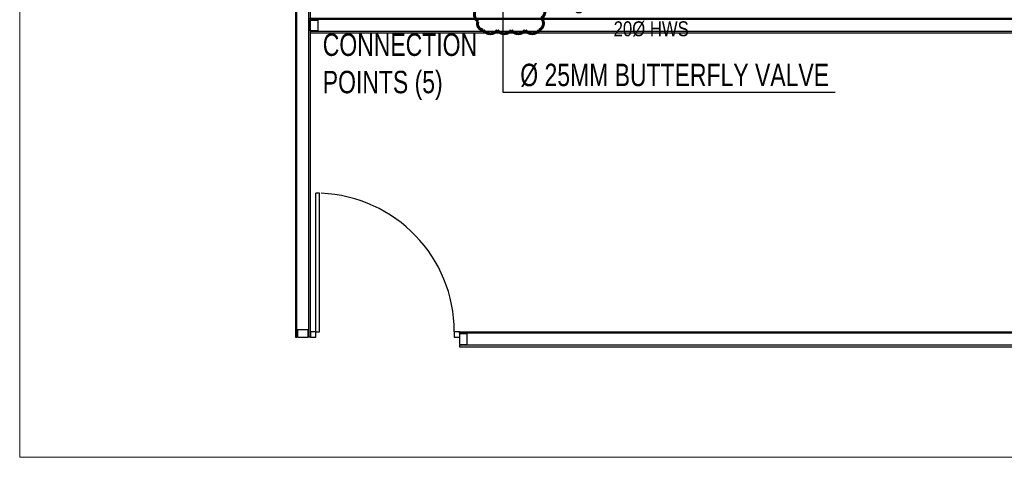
# Model space of a CAD drawing. Header units: millimetres. Extents: x 103872 to 294171, y 5570 to 32737.
# Tile 1 of 117: x 104967 to 111560, y 5570 to 8499. Entities that reach past the tile are written whole.
import ezdxf

# ---------------------------------------------------------------- set-up
doc = ezdxf.new("R2010")
doc.units = ezdxf.units.MM
doc.header["$LTSCALE"] = 2.5
doc.linetypes.add('CONTINOUS', pattern=[0])
for name, color, linetype, lineweight in [('00-ABM  HWS', 1, 'CONTINOUS', 0), ('00-ABM-PHE-DRAINAGE TEXT', 7, 'Continuous', 18), ('CKD Equipments', 252, 'Continuous', 0), ('Dimension', 40, 'Continuous', 0), ('P-S-TEXT', 7, 'Continuous', 15), ('WALL', 132, 'Continuous', 25)]:
    doc.layers.add(name, color=color, linetype=linetype, lineweight=lineweight)
doc.layers.add('PROPOSED D&W', color=150, linetype='Continuous')
doc.layers.add('PROPOSED PARTITION', color=4, linetype='Continuous')
doc.styles.add('arial', font='arialbd.ttf')
doc.styles.add('arial 0.80', font='arial.ttf', dxfattribs={"width": 0.8})
doc.styles.add('DPATEL', font='swisscl.ttf', dxfattribs={"height": 55})
doc.styles.get("Standard").update_dxf_attribs({"font": 'GOTHIC.TTF'})
doc.dimstyles.get("Standard").update_dxf_attribs({"dimtxt": 0.18, "dimasz": 0.18, "dimexe": 0.18, "dimexo": 0.0625, "dimgap": 0.09, "dimtad": 0, "dimtih": 1, "dimtoh": 1, "dimdec": 4, "dimzin": 0, "dimdsep": 46, "dimtxsty": 'Standard', "dimcen": 0.09, "dimadec": 0, "dimazin": 0, "dimtfac": 1, "dimtdec": 4, "dimtofl": 0, "dimtmove": 0, "dimatfit": 3, "dimfxl": 1, "dimtolj": 1, "dimtzin": 0, "dimarcsym": 0})

# ---------------------------------------------------------------- blocks, each defined once
blk = doc.blocks.new('*U43')
at = {"color": 8}
for points in [[(0, 0), (6936.3, 0), (6936.3, -10), (0, -10)], [(0, -15), (50, -15), (50, -85), (0, -85)], [(6886.3, -15), (6936.3, -15), (6936.3, -85), (6886.3, -85)], [(0, -100), (6936.3, -100), (6936.3, -90), (0, -90)]]:
    blk.add_lwpolyline(points, close=True, dxfattribs=at)
blk = doc.blocks.new('*U46')
at = {"color": 8}
for points in [[(0, 0), (7065.6, 0), (7065.6, -10), (0, -10)], [(0, -15), (50, -15), (50, -85), (0, -85)], [(7015.6, -15), (7065.6, -15), (7065.6, -85), (7015.6, -85)], [(0, -100), (7065.6, -100), (7065.6, -90), (0, -90)]]:
    blk.add_lwpolyline(points, close=True, dxfattribs=at)
blk = doc.blocks.new('*U42')
at = {"color": 8}
for points in [[(0, 0), (5962.2, 0), (5962.2, -10), (0, -10)], [(0, -15), (50, -15), (50, -85), (0, -85)], [(5912.2, -15), (5962.2, -15), (5962.2, -85), (5912.2, -85)], [(0, -100), (5962.2, -100), (5962.2, -90), (0, -90)]]:
    blk.add_lwpolyline(points, close=True, dxfattribs=at)
blk = doc.blocks.new('*U48')
at = {"color": 8}
for p, q in [((915, 50), (915, -1226.8)), ((950, 50), (915, 50)), ((950, 50), (950, -1226.8)), ((915, -1226.8), (950, -1226.8))]:
    blk.add_line(p, q, dxfattribs=at)
for points in [[(-327.5, 100), (-377.5, 100), (-377.5, 50), (-327.5, 50)], [(1000, 100), (950, 100), (950, 50), (1000, 50)]]:
    blk.add_lwpolyline(points, close=True, dxfattribs=at)
blk.add_arc((950, 50), 1277.5, 180, 267.77127, dxfattribs=at)
blk = doc.blocks.new('ARCH')
at = {"layer": 'CKD Equipments', "color": 8}
blk.add_lwpolyline([(113774.5, 23105), (123786.4, 23105), (123786.4, 5570.2), (113774.5, 5570.2)], close=True, dxfattribs=at)
at = {"layer": 'PROPOSED D&W', "color": 8, "xscale": 0.7259695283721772, "yscale": 0.7259695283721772, "zscale": 0.7259695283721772, "rotation": 180}
blk.add_blockref('*U48', (116446.8, 6446.9), dxfattribs=at)
at = {"layer": 'PROPOSED PARTITION', "color": 8, "xscale": -1, "rotation": 180}
blk.add_blockref('*U46', (116720.8, 6310.6), dxfattribs=at)
at = {"layer": 'WALL', "color": 8, "xscale": -1, "rotation": 89.99999999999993}
blk.add_blockref('*U43', (115620.8, 13310.6), dxfattribs=at)
at = {"layer": 'WALL', "color": 8}
blk.add_blockref('*U42', (115720.8, 8510.6), dxfattribs=at)

msp = doc.modelspace()

# ---------------------------------------------------------------- block references
at = {"layer": 'Dimension'}
msp.add_blockref('ARCH', (-8808, 0), dxfattribs=at)

# ---------------------------------------------------------------- next in the draw order: linework, layer by layer
at = {"layer": 'Dimension', "color": 7, "const_width": 20}
msp.add_lwpolyline([(108035.9, 8646.5, -0.520567), (108129.4, 8646.5, -0.520567), (108222.9, 8646.5, -0.520567), (108316.4, 8646.5, -0.520567), (108409.9, 8646.5, -0.520567), (108459.7, 8602.8, -0.520567), (108459.7, 8509.3, -0.520567), (108445.2, 8430.2, -0.520567), (108351.7, 8430.2, -0.520567), (108258.2, 8430.2, -0.520567), (108164.8, 8430.2, -0.520567), (108071.3, 8430.2, -0.520567), (108035.9, 8488.4, -0.520567), (108035.9, 8581.9, -0.520567)], format="xyb", close=True, dxfattribs=at)

# ---------------------------------------------------------------- next in the draw order: texts
at = {"layer": '00-ABM  HWS', "ltscale": 0.002, "insert": (108686.3, 8552.6), "char_height": 50, "width": 259.299, "attachment_point": 1, "rotation": 90, "style": 'arial'}
msp.add_mtext('\\pi-14.05771;GEYSER\\P\\pi23.97094;20LTR\\P\\pi119.94638; ', dxfattribs=at)
at = {"layer": '00-ABM-PHE-DRAINAGE TEXT', "linetype": 'ByBlock', "style": 'arial 0.80', "width": 0.8}
msp.add_text('20%%C HWS', height=100, dxfattribs=at).set_placement((108943.9, 8388.7))
at = {"layer": 'P-S-TEXT', "color": 1, "ltscale": 0.5, "insert": (106996.1, 8407.2), "char_height": 150, "width": 1207.961, "attachment_point": 1, "style": 'DPATEL'}
msp.add_mtext('CONNECTION POINTS (5)', dxfattribs=at)
at = {"layer": 'P-S-TEXT', "ltscale": 0.5, "insert": (108318.6, 8204.6), "char_height": 150, "width": 2295.499, "attachment_point": 1, "style": 'DPATEL'}
msp.add_mtext('%%C 25MM BUTTERFLY VALVE', dxfattribs=at)

# ---------------------------------------------------------------- next in the draw order: leaders
at = {"layer": '00-ABM-PHE-DRAINAGE TEXT', "linetype": 'ByBlock'}
msp.add_leader([(108202, 8876.1), (108202, 8014.8), (110427.6, 8014.8)], dimstyle='Standard', override={"dimasz": 150}, dxfattribs=at)

doc.saveas('drawing.dxf')
